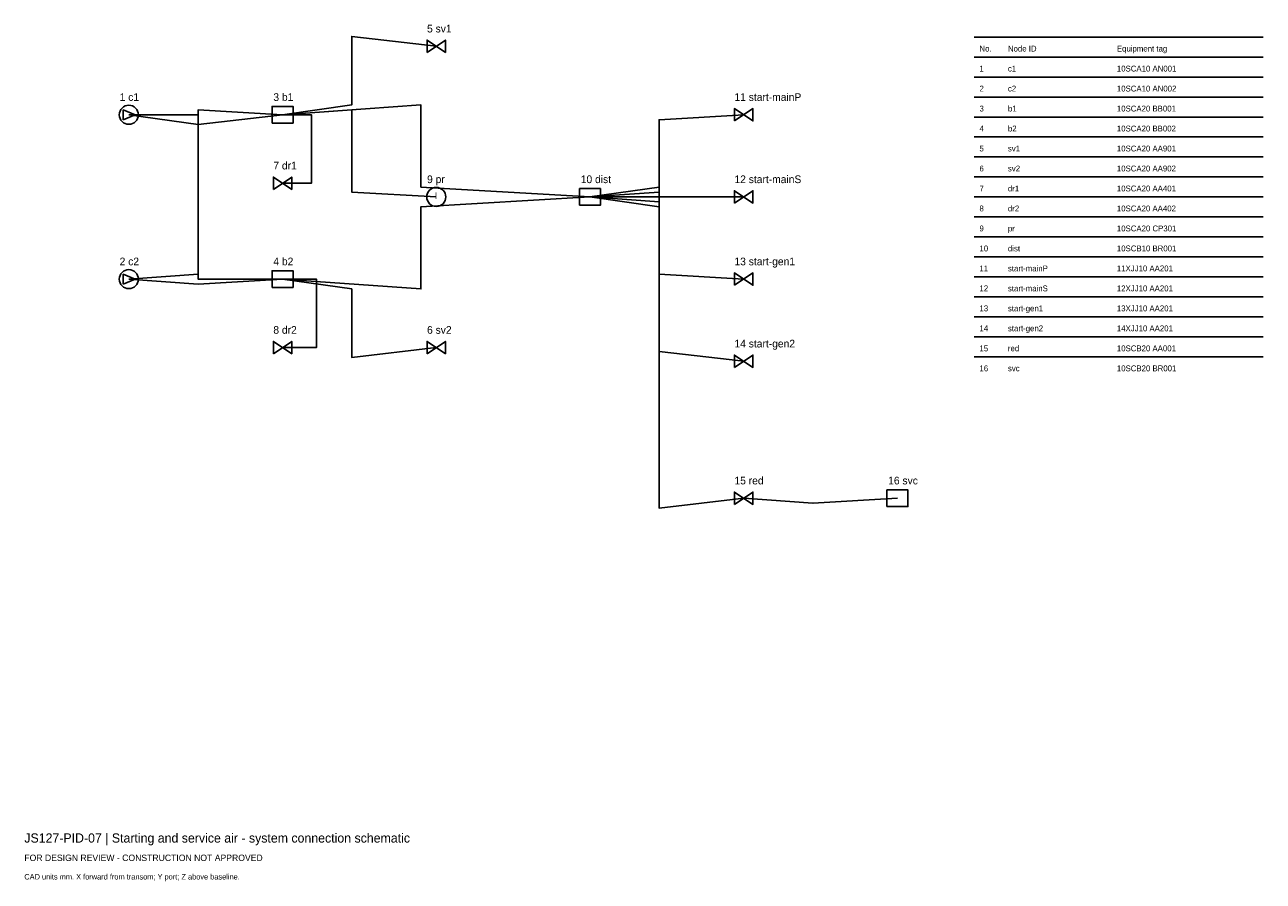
# Model space of a CAD drawing. Header units: millimetres. Extents: x 0 to 403, y -25 to 254.
import ezdxf

# ---------------------------------------------------------------- set-up
doc = ezdxf.new("R2010")
doc.units = ezdxf.units.MM
for name, color, linetype in [('ANNOTATION', 7, 'Continuous'), ('EQUIPMENT', 3, 'Continuous'), ('GEOMETRY', 7, 'Continuous'), ('PIPING', 4, 'Continuous')]:
    doc.layers.add(name, color=color, linetype=linetype)

msp = doc.modelspace()

# ---------------------------------------------------------------- linework, layer by layer
at = {"layer": 'EQUIPMENT'}
for points in [[(131, 245), (137, 249), (137, 245), (131, 249)], [(32.2, 223.13), (36, 224.73), (32.2, 226.33)], [(80.6, 222.03), (87.4, 222.03), (87.4, 227.43), (80.6, 227.43)], [(231, 222.73), (237, 226.73), (237, 222.73), (231, 226.73)], [(81, 200.45), (87, 204.45), (87, 200.45), (81, 204.45)], [(180.6, 195.3), (187.4, 195.3), (187.4, 200.7), (180.6, 200.7)], [(231, 196), (237, 200), (237, 196), (231, 200)], [(80.6, 168.57), (87.4, 168.57), (87.4, 173.97), (80.6, 173.97)], [(231, 169.27), (237, 173.27), (237, 169.27), (231, 173.27)], [(32.2, 169.67), (36, 171.27), (32.2, 172.87)], [(81, 147), (87, 151), (87, 147), (81, 151)], [(131, 147), (137, 151), (137, 147), (131, 151)], [(231, 142.55), (237, 146.55), (237, 142.55), (231, 146.55)], [(231, 98), (237, 102), (237, 98), (231, 102)], [(280.6, 97.3), (287.4, 97.3), (287.4, 102.7), (280.6, 102.7)]]:
    msp.add_lwpolyline(points, close=True, dxfattribs=at)
for centre in [(34, 224.73), (134, 198), (34, 171.27)]:
    msp.add_circle(centre, 3.1, dxfattribs=at)
at = {"layer": 'GEOMETRY'}
for p, q in [((309, 250), (403, 250)), ((309, 243.5), (403, 243.5)), ((309, 237), (403, 237)), ((309, 230.5), (403, 230.5)), ((309, 224), (403, 224)), ((309, 217.5), (403, 217.5)), ((309, 211), (403, 211)), ((309, 204.5), (403, 204.5)), ((309, 198), (403, 198)), ((309, 191.5), (403, 191.5)), ((309, 185), (403, 185)), ((309, 178.5), (403, 178.5)), ((309, 172), (403, 172)), ((309, 165.5), (403, 165.5)), ((309, 159), (403, 159)), ((309, 152.5), (403, 152.5)), ((309, 146), (403, 146))]:
    msp.add_line(p, q, dxfattribs=at)
at = {"layer": 'PIPING'}
for points in [[(84, 224.73), (106.5, 227.93), (106.5, 250.2), (134, 247)], [(34, 171.27), (56.5, 172.87), (56.5, 226.33), (84, 224.73)], [(84, 224.73), (129, 227.93), (129, 201.2), (184, 198)], [(84, 224.73), (106.5, 226.33), (106.5, 199.6), (134, 198)], [(34, 224.73), (56.5, 221.53), (56.5, 221.53), (84, 224.73)], [(34, 224.73), (56.5, 224.73), (56.5, 171.27), (84, 171.27)], [(84, 224.73), (93.4, 224.73), (93.4, 202.45), (84, 202.45)], [(184, 198), (206.5, 196.4), (206.5, 223.13), (234, 224.73)], [(84, 171.27), (129, 168.07), (129, 194.8), (184, 198)], [(184, 198), (206.5, 201.2), (206.5, 147.75), (234, 144.55)], [(184, 198), (206.5, 199.6), (206.5, 172.87), (234, 171.27)], [(184, 198), (206.5, 198), (206.5, 198), (234, 198)], [(184, 198), (206.5, 194.8), (206.5, 96.8), (234, 100)], [(34, 171.27), (56.5, 169.67), (56.5, 169.67), (84, 171.27)], [(84, 171.27), (106.5, 168.07), (106.5, 145.8), (134, 149)], [(84, 171.27), (95, 171.27), (95, 149), (84, 149)], [(234, 100), (256.5, 98.4), (256.5, 98.4), (284, 100)]]:
    msp.add_lwpolyline(points, dxfattribs=at)

# ---------------------------------------------------------------- texts
at = {"layer": 'ANNOTATION'}
for s, height, p in [('5 sv1', 2.5, (131, 251.5)), ('No.', 1.9, (310.7, 245.3)), ('Node ID', 1.9, (319.95, 245.3)), ('Equipment tag', 1.9, (355.39, 245.3)), ('1', 1.9, (310.7, 238.8)), ('c1', 1.9, (319.95, 238.8)), ('10SCA10 AN001', 1.9, (355.39, 238.8)), ('2', 1.9, (310.7, 232.3)), ('c2', 1.9, (319.95, 232.3)), ('10SCA10 AN002', 1.9, (355.39, 232.3)), ('1 c1', 2.5, (31, 229.23)), ('3 b1', 2.5, (81, 229.23)), ('11 start-mainP', 2.5, (231, 229.23)), ('3', 1.9, (310.7, 225.8)), ('b1', 1.9, (319.95, 225.8)), ('10SCA20 BB001', 1.9, (355.39, 225.8)), ('4', 1.9, (310.7, 219.3)), ('b2', 1.9, (319.95, 219.3)), ('10SCA20 BB002', 1.9, (355.39, 219.3)), ('5', 1.9, (310.7, 212.8)), ('sv1', 1.9, (319.95, 212.8)), ('10SCA20 AA901', 1.9, (355.39, 212.8)), ('7 dr1', 2.5, (81, 206.95)), ('6', 1.9, (310.7, 206.3)), ('sv2', 1.9, (319.95, 206.3)), ('10SCA20 AA902', 1.9, (355.39, 206.3)), ('9 pr', 2.5, (131, 202.5)), ('10 dist', 2.5, (181, 202.5)), ('12 start-mainS', 2.5, (231, 202.5)), ('7', 1.9, (310.7, 199.8)), ('dr1', 1.9, (319.95, 199.8)), ('10SCA20 AA401', 1.9, (355.39, 199.8)), ('I', 2.2, (133.5, 197.3)), ('8', 1.9, (310.7, 193.3)), ('dr2', 1.9, (319.95, 193.3)), ('10SCA20 AA402', 1.9, (355.39, 193.3)), ('9', 1.9, (310.7, 186.8)), ('pr', 1.9, (319.95, 186.8)), ('10SCA20 CP301', 1.9, (355.39, 186.8)), ('10', 1.9, (310.7, 180.3)), ('dist', 1.9, (319.95, 180.3)), ('10SCB10 BR001', 1.9, (355.39, 180.3)), ('2 c2', 2.5, (31, 175.77)), ('4 b2', 2.5, (81, 175.77)), ('13 start-gen1', 2.5, (231, 175.77)), ('11', 1.9, (310.7, 173.8)), ('start-mainP', 1.9, (319.95, 173.8)), ('11XJJ10 AA201', 1.9, (355.39, 173.8)), ('12', 1.9, (310.7, 167.3)), ('start-mainS', 1.9, (319.95, 167.3)), ('12XJJ10 AA201', 1.9, (355.39, 167.3)), ('13', 1.9, (310.7, 160.8)), ('start-gen1', 1.9, (319.95, 160.8)), ('13XJJ10 AA201', 1.9, (355.39, 160.8)), ('8 dr2', 2.5, (81, 153.5)), ('6 sv2', 2.5, (131, 153.5)), ('14', 1.9, (310.7, 154.3)), ('start-gen2', 1.9, (319.95, 154.3)), ('14XJJ10 AA201', 1.9, (355.39, 154.3)), ('14 start-gen2', 2.5, (231, 149.05)), ('15', 1.9, (310.7, 147.8)), ('red', 1.9, (319.95, 147.8)), ('10SCB20 AA001', 1.9, (355.39, 147.8)), ('16', 1.9, (310.7, 141.3)), ('svc', 1.9, (319.95, 141.3)), ('10SCB20 BR001', 1.9, (355.39, 141.3)), ('15 red', 2.5, (231, 104.5)), ('16 svc', 2.5, (281, 104.5)), ('JS127-PID-07 | Starting and service air - system connection schematic', 3, (0, -12)), ('FOR DESIGN REVIEW - CONSTRUCTION NOT APPROVED', 2.1, (0, -18)), ('CAD units mm. X forward from transom; Y port; Z above baseline.', 1.8, (0, -24))]:
    msp.add_text(s, height=height, dxfattribs=at).set_placement(p)

doc.saveas('drawing.dxf')
